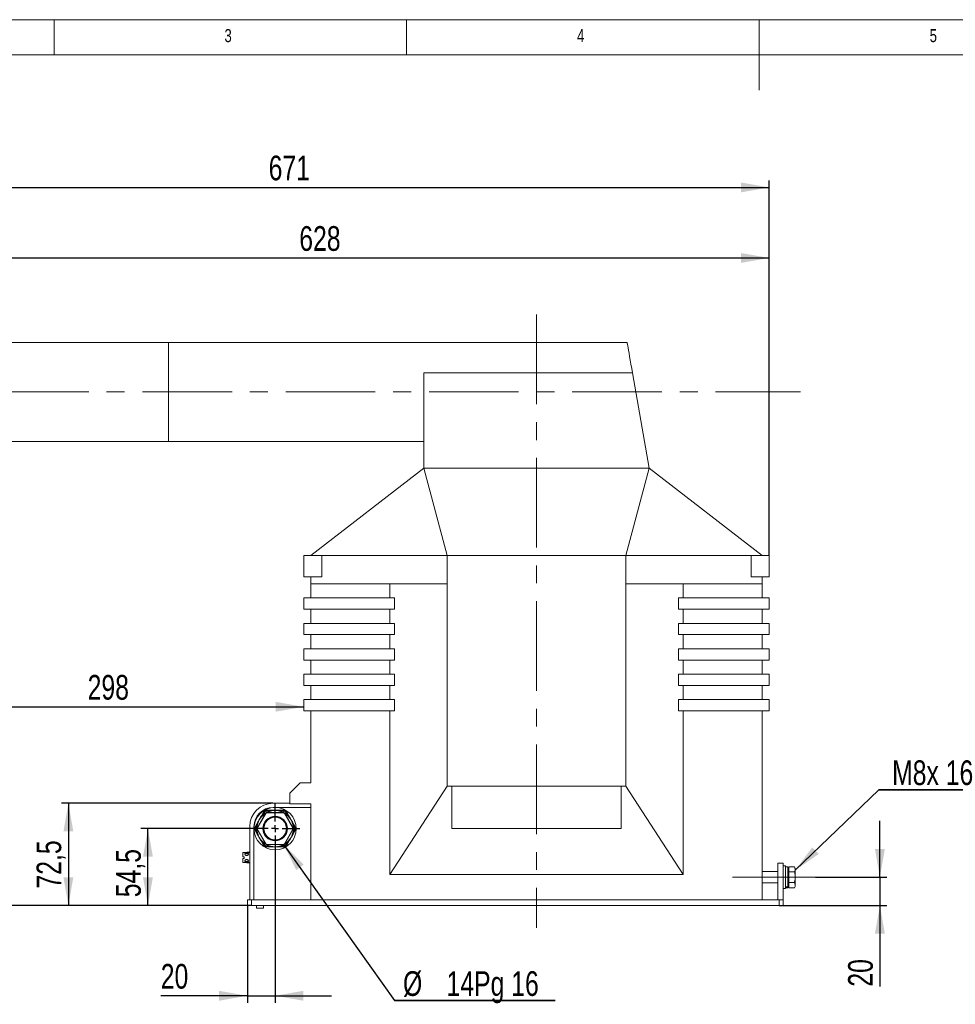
# Model space of a CAD drawing. Header units: millimetres. Extents: x 5 to 616, y 5 to 292.
# Tile 3 of 11: x 105 to 238, y 152 to 292. Entities that reach past the tile are written whole.
import ezdxf

# ---------------------------------------------------------------- set-up
doc = ezdxf.new("R2010")
doc.units = ezdxf.units.MM
doc.linetypes.add('CENTERX2', pattern=[20.32, 12.7, -2.54, 2.54, -2.54])
doc.layers.add('HLADINA0', color=7, linetype='Continuous')
doc.styles.add('SLDTEXTSTYLE0', font='TXT', dxfattribs={"width": 0.75})
doc.styles.add('SLDTEXTSTYLE4', font='TXT', dxfattribs={"width": 0.75, "bigfont": 'bigfont'})
doc.dimstyles.new('SLDDIMSTYLE0', dxfattribs={"dimtxt": 3.5, "dimasz": 4, "dimexe": 0, "dimexo": 0.0625, "dimgap": 0.875, "dimtad": 1, "dimlfac": 5, "dimrnd": 1e-09, "dimzin": 12, "dimdsep": 46, "dimtxsty": 'SLDTEXTSTYLE0', "dimsah": 1, "dimcen": 0.09, "dimadec": 0, "dimazin": 3, "dimtfac": 1, "dimtofl": 0, "dimtmove": 0, "dimatfit": 3, "dimfxl": 1, "dimfrac": 2, "dimtolj": 1, "dimtzin": 12, "dimarcsym": 0})
doc.dimstyles.new('SLDDIMSTYLE1', dxfattribs={"dimtxt": 3.5, "dimasz": 4, "dimexe": 0, "dimexo": 0.0625, "dimgap": 0.875, "dimtad": 1, "dimdec": 0, "dimlfac": 5, "dimrnd": 1e-09, "dimzin": 12, "dimdsep": 46, "dimtxsty": 'SLDTEXTSTYLE0', "dimsah": 1, "dimcen": 0.09, "dimadec": 0, "dimazin": 3, "dimtfac": 1, "dimtofl": 0, "dimtmove": 0, "dimatfit": 3, "dimfxl": 1, "dimfrac": 2, "dimtolj": 1, "dimtzin": 12, "dimarcsym": 0})
doc.dimstyles.new('SLDDIMSTYLE2', dxfattribs={"dimtxt": 3.5, "dimasz": 4, "dimexe": 0, "dimexo": 0.0625, "dimgap": 0.875, "dimtad": 1, "dimdec": 1, "dimlfac": 5, "dimrnd": 1e-09, "dimzin": 12, "dimdsep": 46, "dimtxsty": 'SLDTEXTSTYLE0', "dimsah": 1, "dimcen": 0.09, "dimadec": 0, "dimazin": 3, "dimtfac": 1, "dimtofl": 0, "dimtmove": 0, "dimatfit": 3, "dimfxl": 1, "dimfrac": 2, "dimtolj": 1, "dimtzin": 12, "dimarcsym": 0})
doc.dimstyles.new('SLDDIMSTYLE3', dxfattribs={"dimtxt": 3.5, "dimasz": 4, "dimexe": 0, "dimexo": 0.0625, "dimgap": 0.875, "dimtad": 1, "dimdec": 0, "dimlfac": 5, "dimrnd": 1e-09, "dimzin": 12, "dimdsep": 46, "dimtxsty": 'SLDTEXTSTYLE0', "dimsah": 1, "dimcen": 0.09, "dimadec": 0, "dimazin": 3, "dimtfac": 1, "dimtmove": 0, "dimatfit": 0, "dimfxl": 1, "dimfrac": 2, "dimtolj": 1, "dimtzin": 12, "dimarcsym": 0})
doc.dimstyles.new('SLDDIMSTYLE4', dxfattribs={"dimtxt": 3.5, "dimasz": 4, "dimexe": 0, "dimexo": 0.0625, "dimgap": 0.875, "dimtad": 1, "dimlfac": 5, "dimrnd": 1e-09, "dimzin": 12, "dimdsep": 46, "dimtxsty": 'SLDTEXTSTYLE0', "dimsah": 1, "dimcen": 0.09, "dimadec": 0, "dimazin": 3, "dimtfac": 1, "dimtmove": 0, "dimatfit": 0, "dimfxl": 1, "dimfrac": 2, "dimtolj": 1, "dimtzin": 12, "dimarcsym": 0})
doc.dimstyles.new('SLDDIMSTYLE5', dxfattribs={"dimtxt": 0.18, "dimasz": 4, "dimexe": 0, "dimexo": 0.0625, "dimgap": 0, "dimtad": 0, "dimtih": 1, "dimtoh": 1, "dimdec": 0, "dimrnd": 1e-09, "dimzin": 0, "dimdsep": 46, "dimtxsty": 'Standard', "dimsah": 1, "dimcen": 0.09, "dimadec": 0, "dimazin": 0, "dimtfac": 4, "dimtdec": 0, "dimtofl": 0, "dimtmove": 0, "dimatfit": 3, "dimfxl": 1, "dimfrac": 2, "dimtolj": 1, "dimtzin": 0, "dimarcsym": 0})

# ---------------------------------------------------------------- blocks, each defined once
blk = doc.blocks.new('_D_2')
at = {"layer": 'HLADINA0'}
for p, q in [((81.88, 239.22), (72.89, 239.22)), ((73.89, 239.22), (73.89, 166.42)), ((138, 166.42), (72.89, 166.42))]:
    blk.add_line(p, q, dxfattribs=at)
for points in [[(73.89, 239.22), (73.19, 235.22), (74.59, 235.22)], [(73.89, 166.42), (74.59, 170.42), (73.19, 170.42)]]:
    blk.add_solid(points, dxfattribs=at)
at = {"layer": 'HLADINA0', "insert": (69.38, 196.34), "char_height": 3.5, "attachment_point": 1, "rotation": 90, "style": 'SLDTEXTSTYLE0'}
blk.add_mtext('364', dxfattribs=at)
blk = doc.blocks.new('_D_3')
at = {"layer": 'HLADINA0'}
for p, q in [((85.89, 232.28), (85.89, 193.59)), ((85.89, 194.59), (145.41, 194.59))]:
    blk.add_line(p, q, dxfattribs=at)
for points in [[(85.89, 194.59), (89.89, 193.89), (89.89, 195.29)], [(145.41, 194.59), (141.41, 195.29), (141.41, 193.89)]]:
    blk.add_solid(points, dxfattribs=at)
at = {"layer": 'HLADINA0', "insert": (114.76, 199.1), "char_height": 3.5, "attachment_point": 1, "style": 'SLDTEXTSTYLE0'}
blk.add_mtext('298', dxfattribs=at)
blk = doc.blocks.new('_D_4')
at = {"layer": 'HLADINA0'}
for p, q in [((85.89, 246.16), (85.89, 259.22)), ((211.41, 216.03), (211.41, 259.22)), ((85.89, 258.22), (211.41, 258.22))]:
    blk.add_line(p, q, dxfattribs=at)
for points in [[(85.89, 258.22), (89.89, 257.52), (89.89, 258.92)], [(211.41, 258.22), (207.41, 258.92), (207.41, 257.52)]]:
    blk.add_solid(points, dxfattribs=at)
at = {"layer": 'HLADINA0', "insert": (144.77, 262.73), "char_height": 3.5, "attachment_point": 1, "style": 'SLDTEXTSTYLE0'}
blk.add_mtext('628', dxfattribs=at)
blk = doc.blocks.new('_D_5')
at = {"layer": 'HLADINA0'}
for p, q in [((137.84, 177.32), (122.31, 177.32)), ((123.31, 166.42), (123.31, 177.32)), ((138, 166.42), (122.31, 166.42))]:
    blk.add_line(p, q, dxfattribs=at)
for points in [[(123.31, 177.32), (122.61, 173.32), (124.01, 173.32)], [(123.31, 166.42), (124.01, 170.42), (122.61, 170.42)]]:
    blk.add_solid(points, dxfattribs=at)
at = {"layer": 'HLADINA0', "insert": (118.8, 167.59), "char_height": 3.5, "attachment_point": 1, "rotation": 90, "style": 'SLDTEXTSTYLE0'}
blk.add_mtext('54,5', dxfattribs=at)
blk = doc.blocks.new('_D_6')
at = {"layer": 'HLADINA0'}
for p, q in [((141.04, 180.92), (111.03, 180.92)), ((112.03, 180.92), (112.03, 166.42)), ((138, 166.42), (111.03, 166.42))]:
    blk.add_line(p, q, dxfattribs=at)
for points in [[(112.03, 180.92), (111.33, 176.92), (112.73, 176.92)], [(112.03, 166.42), (112.73, 170.42), (111.33, 170.42)]]:
    blk.add_solid(points, dxfattribs=at)
at = {"layer": 'HLADINA0', "insert": (107.51, 168.82), "char_height": 3.5, "attachment_point": 1, "rotation": 90, "style": 'SLDTEXTSTYLE0'}
blk.add_mtext('72,5', dxfattribs=at)
blk = doc.blocks.new('_D_7')
at = {"layer": 'HLADINA0'}
for p, q in [((141.35, 173.81), (141.35, 152.62)), ((137.41, 166.41), (137.41, 152.62)), ((137.41, 153.62), (125.13, 153.62)), ((137.41, 153.62), (141.35, 153.62)), ((141.35, 153.62), (149.35, 153.62))]:
    blk.add_line(p, q, dxfattribs=at)
for points in [[(137.41, 153.62), (133.41, 154.32), (133.41, 152.92)], [(141.35, 153.62), (145.35, 152.92), (145.35, 154.32)]]:
    blk.add_solid(points, dxfattribs=at)
at = {"layer": 'HLADINA0', "insert": (125.13, 158.13), "char_height": 3.5, "attachment_point": 1, "style": 'SLDTEXTSTYLE0'}
blk.add_mtext('20', dxfattribs=at)
blk = doc.blocks.new('_D_8')
at = {"layer": 'HLADINA0'}
for p, q in [((227.11, 170.42), (227.11, 178.42)), ((217.98, 170.42), (228.11, 170.42)), ((227.11, 170.42), (227.11, 166.42)), ((212.82, 166.42), (228.11, 166.42)), ((227.11, 166.42), (227.11, 154.91))]:
    blk.add_line(p, q, dxfattribs=at)
for points in [[(227.11, 170.42), (227.81, 174.42), (226.41, 174.42)], [(227.11, 166.42), (226.41, 162.42), (227.81, 162.42)]]:
    blk.add_solid(points, dxfattribs=at)
at = {"layer": 'HLADINA0', "insert": (222.6, 154.91), "char_height": 3.5, "attachment_point": 1, "rotation": 90, "style": 'SLDTEXTSTYLE0'}
blk.add_mtext('20', dxfattribs=at)
blk = doc.blocks.new('_D_9')
at = {"layer": 'HLADINA0'}
for p, q in [((77.21, 239.94), (77.21, 269.22)), ((77.21, 268.22), (211.41, 268.22)), ((211.41, 216.03), (211.41, 269.22))]:
    blk.add_line(p, q, dxfattribs=at)
for points in [[(77.21, 268.22), (81.21, 267.52), (81.21, 268.92)], [(211.41, 268.22), (207.41, 268.92), (207.41, 267.52)]]:
    blk.add_solid(points, dxfattribs=at)
at = {"layer": 'HLADINA0', "insert": (140.43, 272.73), "char_height": 3.5, "attachment_point": 1, "style": 'SLDTEXTSTYLE0'}
blk.add_mtext('671', dxfattribs=at)
blk = doc.blocks.new('SW_NOTE_1')
at = {"layer": 'HLADINA0', "color": 0}
for p, q in [((-36.19, 0), (0, 0)), ((0, 0), (-36.19, 0)), ((-36.19, 0), (0, 0)), ((0, 0), (-36.19, 0)), ((-36.19, 0), (0, 0)), ((0, 0), (-36.19, 0))]:
    blk.add_line(p, q, dxfattribs=at)
at = {"layer": 'HLADINA0', "color": 0, "char_height": 3.5, "attachment_point": 1}
for s, insert, style in [('Pružný kontakt', (-36.1, 13.6), 'SLDTEXTSTYLE4'), ('Flexible contact', (-36.1, 9.07), 'SLDTEXTSTYLE0'), ('\\M+18443\\M+18479\\M+18471\\M+1847B\\M+18479\\M+1847A \\M+1847B\\M+18480\\M+1847E\\M+18484\\M+18470\\M+1847B\\M+18484', (-36.1, 4.55), 'SLDTEXTSTYLE4')]:
    blk.add_mtext(s, dxfattribs=dict(at, insert=insert, style=style))
blk = doc.blocks.new('SW_NOTE_2')
at = {"layer": 'HLADINA0', "color": 0}
for p, q in [((0, 0), (22.77, 0)), ((22.77, 0), (0, 0)), ((0, 0), (22.77, 0)), ((22.77, 0), (0, 0)), ((0, 0), (22.77, 0)), ((22.77, 0), (0, 0))]:
    blk.add_line(p, q, dxfattribs=at)
at = {"layer": 'HLADINA0', "color": 0, "char_height": 3.5, "attachment_point": 2, "style": 'SLDTEXTSTYLE0'}
for s, insert in [('%%c', (2.56, 4.15)), ('14Pg 16', (13.91, 4.15))]:
    blk.add_mtext(s, dxfattribs=dict(at, insert=insert))
blk = doc.blocks.new('SW_NOTE_3')
at = {"layer": 'HLADINA0', "color": 0}
for p, q in [((0, 0), (15.67, 0)), ((15.67, 0), (0, 0)), ((0, 0), (15.67, 0)), ((15.67, 0), (0, 0)), ((0, 0), (15.67, 0)), ((15.67, 0), (0, 0))]:
    blk.add_line(p, q, dxfattribs=at)
at = {"layer": 'HLADINA0', "color": 0, "insert": (7.65, 4.17), "char_height": 3.5, "attachment_point": 2, "style": 'SLDTEXTSTYLE0'}
blk.add_mtext('M8x 16', dxfattribs=at)
blk = doc.blocks.new('SW_CENTERMARKSYMBOL_0')
at = {"layer": 'HLADINA0', "color": 0}
for p, q in [((0, 1), (0, 3.5)), ((-1, 0), (-3.5, 0)), ((0, 0), (-0.5, 0)), ((0, 0), (0, 0.5)), ((0, 0), (0, -0.5)), ((0, 0), (0.5, 0)), ((1, 0), (3.5, 0)), ((0, -1), (0, -3.5))]:
    blk.add_line(p, q, dxfattribs=at)

msp = doc.modelspace()

# ---------------------------------------------------------------- linework, layer by layer
at = {"color": 7, "linetype": 'Continuous', "lineweight": 0}
for p, q in [((415, 292), (5, 292)), ((110, 292), (110, 287)), ((160, 287), (160, 292)), ((210, 292), (210, 282)), ((410, 287), (10, 287))]:
    msp.add_line(p, q, dxfattribs=at)
at = {"color": 7, "linetype": 'Continuous', "lineweight": 15}
for p, q in [((126.2119, 246.2197), (85.8919, 246.2197)), ((191.2733, 246.2197), (126.2119, 246.2197)), ((126.2119, 246.2197), (126.2119, 232.2197)), ((126.2119, 239.2197), (126.2119, 246.2197)), ((162.4119, 241.9188), (162.4119, 228.4197)), ((162.4119, 241.9188), (192.0316, 241.9188)), ((194.4119, 228.4197), (192.0316, 241.9188)), ((126.2119, 232.2197), (126.2119, 239.2197)), ((85.8919, 232.2197), (126.2119, 232.2197)), ((126.2119, 232.2197), (162.4119, 232.2197)), ((162.4119, 228.4197), (146.4119, 216.0197)), ((165.7295, 216.0197), (162.4119, 228.4197)), ((194.4119, 228.4197), (162.4119, 228.4197)), ((194.4119, 228.4197), (191.0943, 216.0197)), ((210.4119, 216.0197), (194.4119, 228.4197)), ((145.4119, 213.0197), (145.4119, 216.0197)), ((147.9573, 216.0197), (145.4119, 216.0197)), ((147.9573, 216.0197), (165.7295, 216.0197)), ((147.9573, 213.0197), (147.9573, 216.0197)), ((165.7295, 216.0197), (165.7295, 212.0197)), ((165.7295, 216.0197), (191.0943, 216.0197)), ((191.0943, 216.0197), (191.0943, 212.0197)), ((191.0943, 216.0197), (208.8665, 216.0197)), ((208.8665, 216.0197), (208.8665, 213.0197)), ((208.8665, 216.0197), (211.4119, 216.0197)), ((211.4119, 216.0197), (211.4119, 213.0197)), ((147.9573, 213.0197), (145.4119, 213.0197)), ((146.4119, 213.0197), (146.4119, 212.0197)), ((208.8665, 213.0197), (211.4119, 213.0197)), ((210.4119, 213.0197), (210.4119, 212.0197)), ((146.4119, 212.0197), (165.7295, 212.0197)), ((146.4119, 210.0197), (146.4119, 212.0197)), ((157.6119, 212.0197), (157.6119, 210.0197)), ((165.7295, 212.0197), (165.7295, 183.3197)), ((191.0943, 212.0197), (191.0943, 183.3197)), ((191.0943, 212.0197), (210.4119, 212.0197)), ((199.2119, 212.0197), (199.2119, 210.0197)), ((210.4119, 212.0197), (210.4119, 210.0197)), ((145.4119, 208.4197), (145.4119, 210.0197)), ((158.2613, 210.0197), (145.4119, 210.0197)), ((158.2613, 210.0197), (158.2613, 208.4197)), ((198.5625, 208.4197), (198.5625, 210.0197)), ((198.5625, 210.0197), (211.4119, 210.0197)), ((211.4119, 210.0197), (211.4119, 208.4197)), ((158.2613, 208.4197), (145.4119, 208.4197)), ((146.4119, 206.4197), (146.4119, 208.4197)), ((157.6119, 208.4197), (157.6119, 206.4197)), ((198.5625, 208.4197), (211.4119, 208.4197)), ((199.2119, 208.4197), (199.2119, 206.4197)), ((210.4119, 208.4197), (210.4119, 206.4197)), ((158.2613, 206.4197), (145.4119, 206.4197)), ((145.4119, 204.8197), (145.4119, 206.4197)), ((158.2613, 206.4197), (158.2613, 204.8197)), ((198.5625, 204.8197), (198.5625, 206.4197)), ((198.5625, 206.4197), (211.4119, 206.4197)), ((211.4119, 206.4197), (211.4119, 204.8197)), ((158.2613, 204.8197), (145.4119, 204.8197)), ((146.4119, 202.8197), (146.4119, 204.8197)), ((157.6119, 204.8197), (157.6119, 202.8197)), ((198.5625, 204.8197), (211.4119, 204.8197)), ((199.2119, 204.8197), (199.2119, 202.8197)), ((210.4119, 204.8197), (210.4119, 202.8197)), ((145.4119, 201.2197), (145.4119, 202.8197)), ((158.2613, 202.8197), (145.4119, 202.8197)), ((158.2613, 202.8197), (158.2613, 201.2197)), ((198.5625, 201.2197), (198.5625, 202.8197)), ((198.5625, 202.8197), (211.4119, 202.8197)), ((211.4119, 202.8197), (211.4119, 201.2197)), ((158.2613, 201.2197), (145.4119, 201.2197)), ((146.4119, 199.2197), (146.4119, 201.2197)), ((157.6119, 201.2197), (157.6119, 199.2197)), ((198.5625, 201.2197), (211.4119, 201.2197)), ((199.2119, 201.2197), (199.2119, 199.2197)), ((210.4119, 201.2197), (210.4119, 199.2197)), ((158.2613, 199.2197), (145.4119, 199.2197)), ((145.4119, 197.6197), (145.4119, 199.2197)), ((158.2613, 199.2197), (158.2613, 197.6197)), ((198.5625, 197.6197), (198.5625, 199.2197)), ((198.5625, 199.2197), (211.4119, 199.2197)), ((211.4119, 199.2197), (211.4119, 197.6197)), ((158.2613, 197.6197), (145.4119, 197.6197)), ((146.4119, 195.6197), (146.4119, 197.6197)), ((157.6119, 197.6197), (157.6119, 195.6197)), ((198.5625, 197.6197), (211.4119, 197.6197)), ((199.2119, 197.6197), (199.2119, 195.6197)), ((210.4119, 197.6197), (210.4119, 195.6197)), ((158.2613, 195.6197), (145.4119, 195.6197)), ((145.4119, 194.0197), (145.4119, 195.6197)), ((158.2613, 195.6197), (158.2613, 194.0197)), ((198.5625, 194.0197), (198.5625, 195.6197)), ((198.5625, 195.6197), (211.4119, 195.6197)), ((211.4119, 195.6197), (211.4119, 194.0197)), ((158.2613, 194.0197), (145.4119, 194.0197)), ((146.4119, 183.8197), (146.4119, 194.0197)), ((157.6119, 194.0197), (157.6119, 170.8197)), ((198.5625, 194.0197), (211.4119, 194.0197)), ((199.2119, 194.0197), (199.2119, 170.8197)), ((210.4119, 194.0197), (210.4119, 167.2197)), ((144.9119, 183.8197), (143.4119, 182.3197)), ((146.4119, 183.8197), (144.9119, 183.8197)), ((157.6119, 170.8197), (165.7295, 183.3197)), ((166.4119, 183.3197), (165.7295, 183.3197)), ((166.4119, 183.3197), (190.4119, 183.3197)), ((166.4119, 177.3197), (166.4119, 183.3197)), ((191.0943, 183.3197), (190.4119, 183.3197)), ((190.4119, 177.3197), (190.4119, 183.3197)), ((191.0943, 183.3197), (199.2119, 170.8197)), ((143.4119, 182.3197), (143.4119, 180.8197)), ((141.0489, 180.9177), (143.4119, 180.9177)), ((146.4119, 180.3177), (141.0489, 180.3177)), ((143.4119, 180.8197), (146.4119, 180.8197)), ((146.4119, 167.2197), (146.4119, 180.8197)), ((138.7831, 177.4136), (139.9829, 179.4918)), ((140.0176, 179.4718), (138.8177, 177.3936)), ((139.4558, 179.235), (139.7489, 179.7426)), ((139.8221, 179.6694), (139.5424, 179.185)), ((139.7489, 179.7426), (140.0489, 179.9158)), ((140.0757, 179.8158), (139.8221, 179.6694)), ((139.9976, 179.5064), (140.129, 179.5823)), ((140.149, 179.5477), (140.0176, 179.4718)), ((140.0489, 179.9158), (140.635, 179.9158)), ((140.635, 179.8158), (140.0757, 179.8158)), ((140.149, 179.5877), (140.149, 179.5477)), ((140.149, 179.5877), (142.5487, 179.5877)), ((142.5487, 179.5477), (140.149, 179.5477)), ((140.635, 179.8158), (140.635, 179.9158)), ((142.0628, 179.9158), (142.0628, 179.8158)), ((142.0628, 179.9158), (142.6489, 179.9158)), ((142.6221, 179.8158), (142.0628, 179.8158)), ((142.5487, 179.5477), (142.5487, 179.5877)), ((142.6802, 179.4718), (142.5487, 179.5477)), ((142.5687, 179.5823), (142.7002, 179.5064)), ((142.8757, 179.6694), (142.6221, 179.8158)), ((142.6489, 179.9158), (142.9489, 179.7426)), ((143.8801, 177.3936), (142.6802, 179.4718)), ((142.7148, 179.4918), (143.9147, 177.4136)), ((143.1553, 179.185), (142.8757, 179.6694)), ((142.9489, 179.7426), (143.2419, 179.235)), ((137.7489, 167.2197), (137.7489, 177.6177)), ((138.3489, 177.6177), (138.3489, 167.2197)), ((138.4489, 177.4909), (138.7419, 177.9985)), ((138.4489, 177.1445), (138.4489, 177.4909)), ((138.8285, 177.9485), (138.5489, 177.4641)), ((138.5489, 177.4641), (138.5489, 177.1713)), ((138.8177, 177.3936), (138.7777, 177.3936)), ((138.7777, 177.2418), (138.7777, 177.3936)), ((138.8177, 177.3936), (138.8177, 177.2418)), ((144.1489, 177.4641), (143.8692, 177.9485)), ((143.8801, 177.2418), (143.8801, 177.3936)), ((143.92, 177.3936), (143.8801, 177.3936)), ((143.92, 177.3936), (143.92, 177.2418)), ((143.9558, 177.9985), (144.2489, 177.4909)), ((144.1489, 177.1713), (144.1489, 177.4641)), ((144.2489, 177.4909), (144.2489, 177.1445)), ((166.4119, 177.3197), (190.4119, 177.3197)), ((138.7419, 176.6369), (138.4489, 177.1445)), ((138.5489, 177.1713), (138.8285, 176.6869)), ((138.7777, 177.2418), (138.8177, 177.2418)), ((139.9829, 175.1436), (138.7831, 177.2218)), ((138.8177, 177.2418), (140.0176, 175.1636)), ((142.6802, 175.1636), (143.8801, 177.2418)), ((143.9147, 177.2218), (142.7148, 175.1436)), ((143.8692, 176.6869), (144.1489, 177.1713)), ((143.8801, 177.2418), (143.92, 177.2418)), ((144.2489, 177.1445), (143.9558, 176.6369)), ((139.7489, 174.8928), (139.4558, 175.4004)), ((139.5424, 175.4504), (139.8221, 174.966)), ((140.0489, 174.7196), (139.7489, 174.8928)), ((139.8221, 174.966), (140.0757, 174.8196)), ((140.129, 175.053), (139.9976, 175.1289)), ((140.0176, 175.1636), (140.149, 175.0877)), ((140.635, 174.7196), (140.0489, 174.7196)), ((140.0757, 174.8196), (140.635, 174.8196)), ((140.149, 175.0877), (140.149, 175.0477)), ((140.149, 175.0877), (142.5487, 175.0877)), ((142.5487, 175.0477), (140.149, 175.0477)), ((140.635, 174.7196), (140.635, 174.8196)), ((142.0628, 174.7196), (142.0628, 174.8196)), ((142.0628, 174.8196), (142.6221, 174.8196)), ((142.6489, 174.7196), (142.0628, 174.7196)), ((142.5487, 175.0877), (142.6802, 175.1636)), ((142.5487, 175.0477), (142.5487, 175.0877)), ((142.7002, 175.1289), (142.5687, 175.053)), ((142.6221, 174.8196), (142.8757, 174.966)), ((142.9489, 174.8928), (142.6489, 174.7196)), ((142.8757, 174.966), (143.1553, 175.4504)), ((143.2419, 175.4004), (142.9489, 174.8928)), ((136.7489, 173.3397), (136.7489, 173.8797)), ((136.7489, 172.5597), (136.7489, 173.0997)), ((137.7489, 173.9197), (136.7889, 173.9197)), ((136.7889, 173.9197), (136.7889, 173.3397)), ((136.9689, 173.3397), (136.7889, 173.3397)), ((136.7889, 173.0997), (136.9689, 173.0997)), ((136.7889, 173.0997), (136.7889, 172.5197)), ((136.9689, 173.0997), (136.9689, 173.3397)), ((137.2689, 173.4988), (137.2689, 173.5256)), ((137.7489, 174.0197), (137.488, 173.9969)), ((137.488, 173.9969), (137.488, 173.9197)), ((136.7889, 172.5197), (137.7489, 172.5197)), ((137.2689, 172.9137), (137.2689, 172.9419)), ((137.488, 172.5197), (137.488, 172.4425)), ((137.488, 172.4425), (137.7489, 172.4197)), ((213.4119, 172.4197), (212.6119, 172.4197)), ((212.6119, 172.4197), (212.6119, 170.4197)), ((213.4119, 172.4197), (213.4119, 170.4197)), ((213.7319, 172.0197), (213.4119, 172.0197)), ((213.7319, 168.9409), (213.7319, 172.0197)), ((214.0519, 171.8997), (213.7319, 171.8997)), ((214.0519, 169.0844), (214.0519, 171.8997)), ((214.1719, 171.7197), (214.0519, 171.7197)), ((214.1719, 171.5455), (214.1719, 171.9208)), ((214.1719, 171.9208), (214.9958, 171.9208)), ((215.1119, 171.7197), (214.9958, 171.9208)), ((214.9958, 171.9208), (215.1119, 171.5455)), ((215.1119, 171.5455), (215.1119, 171.7197)), ((157.6119, 170.8197), (199.2119, 170.8197)), ((212.6119, 171.2197), (210.4119, 171.2197)), ((212.6119, 170.4197), (212.6119, 167.2197)), ((212.6119, 170.4197), (213.4119, 170.4197)), ((213.4119, 170.4197), (213.4119, 167.2197)), ((214.1719, 171.1702), (214.1719, 171.5455)), ((214.1719, 170.4197), (214.1719, 171.1702)), ((214.1719, 171.1702), (214.9958, 171.1702)), ((214.1719, 169.6691), (214.1719, 170.4197)), ((215.1119, 170.4197), (215.1119, 171.5455)), ((215.1119, 169.2939), (215.1119, 170.4197)), ((210.4119, 169.6197), (212.6119, 169.6197)), ((210.4319, 169.2197), (210.4119, 169.2197)), ((210.4319, 169.0197), (210.4119, 169.0197)), ((210.4319, 169.6197), (210.4319, 169.2197)), ((210.4319, 169.2197), (210.4319, 169.0197)), ((214.0519, 169.0844), (213.7319, 169.0844)), ((213.7319, 169.0233), (214.0519, 169.0233)), ((213.7319, 168.8197), (213.7319, 168.9409)), ((213.7319, 168.9397), (214.0519, 168.9397)), ((214.0519, 169.1197), (214.1719, 169.1197)), ((214.0519, 169.0844), (214.0519, 169.0233)), ((214.0519, 168.9397), (214.0519, 169.0233)), ((214.1719, 169.2939), (214.1719, 169.6691)), ((214.1719, 169.6691), (214.9958, 169.6691)), ((214.1719, 168.9186), (214.1719, 169.2939)), ((214.1719, 168.9186), (214.9958, 168.9186)), ((214.9958, 169.6691), (215.1119, 169.2939)), ((214.9958, 168.9186), (215.1119, 169.1197)), ((215.1119, 169.1197), (215.1119, 169.2939)), ((210.4319, 168.8197), (210.4119, 168.8197)), ((210.4319, 168.6197), (210.4119, 168.6197)), ((210.4319, 168.4197), (210.4119, 168.4197)), ((210.4319, 168.2197), (210.4119, 168.2197)), ((210.4319, 168.8197), (210.4319, 168.6197)), ((210.4319, 168.4197), (210.4319, 168.2197)), ((213.4119, 168.8197), (213.7319, 168.8197)), ((137.4119, 166.4197), (137.4119, 167.2197)), ((137.4119, 167.2197), (138.0119, 167.2197)), ((138.0119, 166.4197), (137.4119, 166.4197)), ((138.0119, 167.2197), (138.0119, 166.4197)), ((138.0119, 167.2197), (212.8119, 167.2197)), ((138.0119, 166.4197), (212.8119, 166.4197)), ((138.6989, 166.4197), (138.6989, 166.0389)), ((139.6989, 166.0389), (139.6989, 166.4197)), ((212.8119, 166.4197), (212.8119, 167.2197)), ((212.8119, 167.2197), (213.4119, 167.2197)), ((213.4119, 166.4197), (212.8119, 166.4197)), ((213.4119, 167.2197), (213.4119, 166.4197)), ((138.6989, 166.0389), (139.6989, 166.0389))]:
    msp.add_line(p, q, dxfattribs=at)
at = {"color": 7, "linetype": 'Continuous', "lineweight": 15, "flags": 128}
for points in [[(191.2733, 246.2197), (191.2749, 246.2106), (191.2877, 246.1376), (191.3133, 245.9926), (191.3513, 245.7769), (191.4014, 245.4928), (191.4631, 245.1433), (191.5356, 244.732), (191.6182, 244.2632), (191.7102, 243.7418), (191.8104, 243.1732), (191.918, 242.5635), (192.0316, 241.9188)], [(139.4558, 179.235), (139.4575, 179.234), (139.4624, 179.2312), (139.4704, 179.2265), (139.4812, 179.2203), (139.4943, 179.2127), (139.5093, 179.2041), (139.5255, 179.1947), (139.5424, 179.185)], [(139.8221, 179.6694), (139.8094, 179.6821), (139.797, 179.6944), (139.7855, 179.706), (139.775, 179.7164), (139.766, 179.7254), (139.7587, 179.7328), (139.7533, 179.7381), (139.75, 179.7414), (139.7489, 179.7426)], [(140.0176, 179.4718), (140.0108, 179.4757), (140.0043, 179.4795), (139.9983, 179.4829), (139.9931, 179.4859), (139.9888, 179.4884), (139.9856, 179.4903), (139.9836, 179.4914), (139.9829, 179.4918)], [(139.9976, 179.5064), (139.998, 179.5058), (139.9991, 179.5038), (140.0009, 179.5006), (140.0034, 179.4963), (140.0065, 179.491), (140.0099, 179.4851), (140.0137, 179.4786), (140.0176, 179.4718)], [(140.0757, 179.8158), (140.0704, 179.8353), (140.0654, 179.854), (140.0608, 179.8713), (140.0567, 179.8865), (140.0534, 179.8989), (140.0509, 179.9082), (140.0494, 179.9138), (140.0489, 179.9158)], [(140.149, 179.5477), (140.1451, 179.5544), (140.1414, 179.5609), (140.1379, 179.5669), (140.1349, 179.5722), (140.1324, 179.5765), (140.1305, 179.5797), (140.1294, 179.5817), (140.129, 179.5823)], [(142.5687, 179.5823), (142.5684, 179.5817), (142.5672, 179.5797), (142.5654, 179.5765), (142.5629, 179.5722), (142.5599, 179.5669), (142.5564, 179.5609), (142.5526, 179.5544), (142.5487, 179.5477)], [(142.6221, 179.8158), (142.6267, 179.8331), (142.6312, 179.85), (142.6355, 179.8658), (142.6393, 179.88), (142.6426, 179.8924), (142.6453, 179.9024), (142.6473, 179.9097), (142.6485, 179.9142), (142.6489, 179.9158)], [(142.6802, 179.4718), (142.6841, 179.4786), (142.6878, 179.4851), (142.6913, 179.491), (142.6943, 179.4963), (142.6968, 179.5006), (142.6987, 179.5038), (142.6998, 179.5058), (142.7002, 179.5064)], [(142.7148, 179.4918), (142.7142, 179.4914), (142.7122, 179.4903), (142.709, 179.4884), (142.7047, 179.4859), (142.6994, 179.4829), (142.6934, 179.4795), (142.6869, 179.4757), (142.6802, 179.4718)], [(142.8757, 179.6694), (142.8884, 179.6821), (142.9007, 179.6944), (142.9123, 179.706), (142.9227, 179.7164), (142.9318, 179.7254), (142.9391, 179.7328), (142.9445, 179.7381), (142.9478, 179.7414), (142.9489, 179.7426)], [(143.1553, 179.185), (143.1722, 179.1947), (143.1885, 179.2041), (143.2035, 179.2127), (143.2166, 179.2203), (143.2273, 179.2265), (143.2354, 179.2312), (143.2403, 179.234), (143.2419, 179.235)], [(138.4489, 177.4909), (138.4508, 177.4904), (138.4565, 177.4889), (138.4657, 177.4864), (138.4782, 177.483), (138.4933, 177.479), (138.5106, 177.4744), (138.5294, 177.4693), (138.5489, 177.4641)], [(138.7419, 177.9985), (138.7436, 177.9975), (138.7485, 177.9947), (138.7565, 177.9901), (138.7673, 177.9838), (138.7804, 177.9763), (138.7954, 177.9676), (138.8116, 177.9582), (138.8285, 177.9485)], [(138.7831, 177.4136), (138.7837, 177.4132), (138.7857, 177.4121), (138.7889, 177.4102), (138.7932, 177.4077), (138.7985, 177.4047), (138.8045, 177.4012), (138.8109, 177.3975), (138.8177, 177.3936)], [(143.9558, 177.9985), (143.9542, 177.9975), (143.9492, 177.9947), (143.9412, 177.9901), (143.9304, 177.9838), (143.9173, 177.9763), (143.9024, 177.9676), (143.8861, 177.9582), (143.8692, 177.9485)], [(143.8801, 177.3936), (143.8868, 177.3975), (143.8933, 177.4012), (143.8993, 177.4047), (143.9045, 177.4077), (143.9089, 177.4102), (143.9121, 177.4121), (143.914, 177.4132), (143.9147, 177.4136)], [(144.2489, 177.4909), (144.247, 177.4904), (144.2413, 177.4889), (144.232, 177.4864), (144.2196, 177.483), (144.2044, 177.479), (144.1871, 177.4744), (144.1684, 177.4693), (144.1489, 177.4641)], [(138.4489, 177.1445), (138.4508, 177.145), (138.4565, 177.1465), (138.4657, 177.149), (138.4782, 177.1523), (138.4933, 177.1564), (138.5106, 177.161), (138.5294, 177.166), (138.5489, 177.1713)], [(138.7419, 176.6369), (138.7436, 176.6378), (138.7485, 176.6407), (138.7565, 176.6453), (138.7673, 176.6515), (138.7804, 176.6591), (138.7954, 176.6677), (138.8116, 176.6771), (138.8285, 176.6869)], [(138.8177, 177.2418), (138.8109, 177.2379), (138.8045, 177.2341), (138.7985, 177.2307), (138.7932, 177.2277), (138.7889, 177.2252), (138.7857, 177.2233), (138.7837, 177.2222), (138.7831, 177.2218)], [(143.9558, 176.6369), (143.9542, 176.6378), (143.9492, 176.6407), (143.9412, 176.6453), (143.9304, 176.6515), (143.9173, 176.6591), (143.9024, 176.6677), (143.8861, 176.6771), (143.8692, 176.6869)], [(143.9147, 177.2218), (143.914, 177.2222), (143.9121, 177.2233), (143.9089, 177.2252), (143.9045, 177.2277), (143.8993, 177.2307), (143.8933, 177.2341), (143.8868, 177.2379), (143.8801, 177.2418)], [(144.2489, 177.1445), (144.2474, 177.1449), (144.2428, 177.1461), (144.2355, 177.1481), (144.2255, 177.1508), (144.2132, 177.1541), (144.1989, 177.1579), (144.1831, 177.1621), (144.1662, 177.1666), (144.1489, 177.1713)], [(139.5424, 175.4504), (139.5255, 175.4407), (139.5093, 175.4313), (139.4943, 175.4226), (139.4812, 175.4151), (139.4704, 175.4088), (139.4624, 175.4042), (139.4575, 175.4014), (139.4558, 175.4004)], [(139.8221, 174.966), (139.8078, 174.9517), (139.7941, 174.938), (139.7814, 174.9254), (139.7703, 174.9143), (139.7612, 174.9052), (139.7545, 174.8984), (139.7503, 174.8942), (139.7489, 174.8928)], [(139.9829, 175.1436), (139.9836, 175.144), (139.9856, 175.1451), (139.9888, 175.1469), (139.9931, 175.1494), (139.9983, 175.1525), (140.0043, 175.1559), (140.0108, 175.1597), (140.0176, 175.1636)], [(140.0176, 175.1636), (140.0137, 175.1568), (140.0099, 175.1503), (140.0065, 175.1443), (140.0034, 175.1391), (140.0009, 175.1348), (139.9991, 175.1316), (139.998, 175.1296), (139.9976, 175.1289)], [(140.0757, 174.8196), (140.071, 174.8022), (140.0665, 174.7854), (140.0623, 174.7696), (140.0585, 174.7553), (140.0551, 174.743), (140.0525, 174.733), (140.0505, 174.7256), (140.0493, 174.7211), (140.0489, 174.7196)], [(140.129, 175.053), (140.1294, 175.0537), (140.1305, 175.0557), (140.1324, 175.0589), (140.1349, 175.0632), (140.1379, 175.0684), (140.1414, 175.0744), (140.1451, 175.0809), (140.149, 175.0877)], [(142.5487, 175.0877), (142.5526, 175.0809), (142.5564, 175.0744), (142.5599, 175.0684), (142.5629, 175.0632), (142.5654, 175.0589), (142.5672, 175.0557), (142.5684, 175.0537), (142.5687, 175.053)], [(142.6489, 174.7196), (142.6484, 174.7215), (142.6468, 174.7272), (142.6444, 174.7365), (142.641, 174.7489), (142.637, 174.7641), (142.6323, 174.7813), (142.6273, 174.8001), (142.6221, 174.8196)], [(142.7002, 175.1289), (142.6998, 175.1296), (142.6987, 175.1316), (142.6968, 175.1348), (142.6943, 175.1391), (142.6913, 175.1443), (142.6878, 175.1503), (142.6841, 175.1568), (142.6802, 175.1636)], [(142.6802, 175.1636), (142.6869, 175.1597), (142.6934, 175.1559), (142.6994, 175.1525), (142.7047, 175.1494), (142.709, 175.1469), (142.7122, 175.1451), (142.7142, 175.144), (142.7148, 175.1436)], [(142.9489, 174.8928), (142.9475, 174.8942), (142.9433, 174.8984), (142.9365, 174.9052), (142.9274, 174.9143), (142.9163, 174.9254), (142.9037, 174.938), (142.89, 174.9517), (142.8757, 174.966)], [(143.2419, 175.4004), (143.2403, 175.4014), (143.2354, 175.4042), (143.2273, 175.4088), (143.2166, 175.4151), (143.2035, 175.4226), (143.1885, 175.4313), (143.1722, 175.4407), (143.1553, 175.4504)], [(137.3522, 173.496), (137.3935, 173.5088), (137.4644, 173.5544), (137.5119, 173.6164), (137.5246, 173.6494), (137.5289, 173.6812), (137.5246, 173.7106), (137.512, 173.7361), (137.4645, 173.7745), (137.3935, 173.796), (137.3522, 173.801), (137.3088, 173.8027), (137.2655, 173.801), (137.2242, 173.7959), (137.1534, 173.7745), (137.1058, 173.7362), (137.0932, 173.7105), (137.0889, 173.6811), (137.0932, 173.6493), (137.1059, 173.6163), (137.1534, 173.5545), (137.2242, 173.5088), (137.2657, 173.496), (137.3089, 173.4916), (137.3089, 173.4916)]]:
    msp.add_lwpolyline(points, dxfattribs=at)
at = {"color": 7, "linetype": 'Continuous', "lineweight": 15}
for radius in [3, 2.5981, 1.74, 1.7, 1.6]:
    msp.add_circle((141.3489, 177.3177), radius, dxfattribs=at)
for centre, radius, start, end in [((141.0489, 177.6177), 3.3, 90, 180), ((141.0489, 177.6177), 2.7, 90, 180), ((141.3489, 177.3177), 2.5712, 121.929865, 178.070135), ((140.0498, 179.5677), 0.2, 27.79414, 212.20586), ((140.0176, 179.4718), 0.04, 120, 150), ((140.149, 179.5477), 0.04, 90, 120), ((141.3489, 177.3177), 2.5712, 61.929865, 118.070135), ((142.6479, 179.5677), 0.2, 327.79414, 152.20586), ((142.5487, 179.5477), 0.04, 60, 90), ((142.6802, 179.4718), 0.04, 30, 60), ((141.3489, 177.3177), 2.5712, 1.929865, 58.070135), ((138.7508, 177.3177), 0.2, 87.79414, 272.20586), ((138.8177, 177.3936), 0.04, 150, 180), ((143.88, 177.3936), 0.04, 0, 30), ((143.947, 177.3177), 0.2, 267.79414, 92.20586), ((138.8177, 177.2418), 0.04, 180, 210), ((141.3489, 177.3177), 2.5712, 181.929865, 238.070135), ((141.3489, 177.3177), 2.5712, 301.929865, 358.070135), ((143.88, 177.2418), 0.04, 330, 0), ((140.0498, 175.0677), 0.2, 147.79414, 332.20586), ((140.0176, 175.1636), 0.04, 210, 240), ((140.149, 175.0877), 0.04, 240, 270), ((141.3489, 177.3177), 2.5712, 241.929865, 298.070135), ((142.6479, 175.0677), 0.2, 207.79414, 32.20586), ((142.5487, 175.0877), 0.04, 270, 300), ((142.6802, 175.1636), 0.04, 300, 330), ((136.7889, 173.8797), 0.04, 90, 180), ((137.5089, 173.7578), 0.24, 95, 137.573657), ((136.7889, 172.5597), 0.04, 180, 270), ((137.5089, 172.6816), 0.24, 222.426343, 265)]:
    msp.add_arc(centre, radius, start, end, dxfattribs=at)
msp.add_ellipse((137.3089, 173.2197), major_axis=(0, -0.3111), ratio=0.70710678, start_param=2.758576, end_param=3.52453838, dxfattribs=at)
for points, knots in [([(139.0989, 178.6167), (139.0996, 178.618), (139.1849, 178.7655), (139.3029, 178.9701), (139.4224, 179.1771), (139.4558, 179.235)], [0, 0, 0, 0, 0.00619602, 0.72237158, 1, 1, 1, 1]), ([(140.635, 179.9158), (140.7018, 179.9158), (140.9408, 179.9158), (141.177, 179.9158), (141.3474, 179.9158), (141.3489, 179.9158)], [0, 0, 0, 0, 0.27763003, 0.99380525, 1, 1, 1, 1]), ([(141.3489, 179.9158), (141.3503, 179.9158), (141.5207, 179.9158), (141.7569, 179.9158), (141.996, 179.9158), (142.0628, 179.9158)], [0, 0, 0, 0, 0.00619475, 0.72236997, 1, 1, 1, 1]), ([(143.2419, 179.235), (143.2753, 179.1771), (143.3949, 178.9701), (143.5129, 178.7655), (143.5981, 178.618), (143.5989, 178.6167)], [0, 0, 0, 0, 0.27762842, 0.99380398, 1, 1, 1, 1]), ([(138.7419, 177.9985), (138.7753, 178.0563), (138.8948, 178.2633), (139.013, 178.4679), (139.0981, 178.6155), (139.0989, 178.6167)], [0, 0, 0, 0, 0.27762891, 0.99380774, 1, 1, 1, 1]), ([(143.5989, 178.6167), (143.5996, 178.6155), (143.6848, 178.4679), (143.8029, 178.2633), (143.9224, 178.0563), (143.9558, 177.9985)], [0, 0, 0, 0, 0.00619226, 0.72236904, 1, 1, 1, 1]), ([(139.0989, 176.0187), (139.0981, 176.0199), (139.013, 176.1675), (138.8948, 176.372), (138.7753, 176.579), (138.7419, 176.6369)], [0, 0, 0, 0, 0.006194, 0.72237158, 1, 1, 1, 1]), ([(139.4558, 175.4004), (139.4224, 175.4582), (139.3029, 175.6653), (139.1849, 175.8698), (139.0996, 176.0174), (139.0989, 176.0187)], [0, 0, 0, 0, 0.27762842, 0.99380398, 1, 1, 1, 1]), ([(143.5989, 176.0187), (143.5981, 176.0174), (143.5129, 175.8698), (143.3949, 175.6653), (143.2753, 175.4582), (143.2419, 175.4004)], [0, 0, 0, 0, 0.00619602, 0.72237158, 1, 1, 1, 1]), ([(143.9558, 176.6369), (143.9224, 176.579), (143.8029, 176.372), (143.6848, 176.1675), (143.5996, 176.0199), (143.5989, 176.0187)], [0, 0, 0, 0, 0.27763047, 0.993806, 1, 1, 1, 1]), ([(141.3489, 174.7196), (141.3474, 174.7196), (141.177, 174.7196), (140.9408, 174.7196), (140.7018, 174.7196), (140.635, 174.7196)], [0, 0, 0, 0, 0.00619475, 0.72236997, 1, 1, 1, 1]), ([(142.0628, 174.7196), (141.996, 174.7196), (141.7569, 174.7196), (141.5207, 174.7196), (141.3503, 174.7196), (141.3489, 174.7196)], [0, 0, 0, 0, 0.27763003, 0.99380525, 1, 1, 1, 1]), ([(136.7889, 173.3397), (136.7844, 173.3397), (136.7755, 173.3397), (136.7637, 173.3397), (136.7546, 173.3397), (136.7496, 173.3397), (136.7491, 173.3397), (136.7489, 173.3397)], [0, 0, 0, 0, 0.210596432, 0.421133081, 0.63299266, 0.847884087, 1, 1, 1, 1]), ([(136.7489, 173.0997), (136.7493, 173.0997), (136.7502, 173.0997), (136.7573, 173.0997), (136.7677, 173.0997), (136.7789, 173.0997), (136.7861, 173.0997), (136.7889, 173.0997)], [0, 0, 0, 0, 0.219089, 0.43824405, 0.65553818, 0.8695087, 1, 1, 1, 1]), ([(137.3089, 173.4916), (137.2926, 173.4926), (137.26, 173.4946), (137.1976, 173.5156), (137.1296, 173.5623), (137.0758, 173.6375), (137.0564, 173.7165), (137.0757, 173.7841), (137.1296, 173.8316), (137.1975, 173.8544), (137.2599, 173.8633), (137.3088, 173.8655), (137.3578, 173.8633), (137.4202, 173.8544), (137.4882, 173.8316), (137.542, 173.7841), (137.5614, 173.7165), (137.542, 173.6376), (137.4881, 173.5623), (137.4201, 173.5156), (137.3578, 173.4946), (137.3251, 173.4926), (137.3089, 173.4916)], [0, 0, 0, 0, 0.03018819, 0.06072417, 0.12238621, 0.18558475, 0.24985764, 0.31429119, 0.37761294, 0.4392351, 0.46966853, 0.49997453, 0.53028661, 0.56067954, 0.62244439, 0.68574491, 0.75002718, 0.81434072, 0.87763604, 0.9393063, 0.96975698, 1, 1, 1, 1]), ([(137.3089, 172.5747), (137.2926, 172.5751), (137.26, 172.5759), (137.1976, 172.585), (137.1296, 172.6077), (137.0758, 172.6552), (137.0564, 172.7227), (137.0757, 172.8017), (137.1296, 172.8769), (137.1975, 172.924), (137.2599, 172.9443), (137.3088, 172.9495), (137.3578, 172.9443), (137.4202, 172.9241), (137.4882, 172.8769), (137.542, 172.8017), (137.5614, 172.7228), (137.542, 172.6552), (137.4881, 172.6077), (137.4201, 172.585), (137.3578, 172.5759), (137.3251, 172.5751), (137.3089, 172.5747)], [0, 0, 0, 0, 0.03018823, 0.06072426, 0.1223859, 0.18558463, 0.2498575, 0.31429137, 0.37761265, 0.43923477, 0.46966832, 0.49997431, 0.53028638, 0.56067936, 0.6224438, 0.68574452, 0.75002676, 0.81434118, 0.87763571, 0.93930644, 0.96975697, 1, 1, 1, 1]), ([(137.2647, 172.9431), (137.251, 172.9394), (137.2093, 172.9282), (137.1494, 172.8873), (137.1087, 172.834), (137.0918, 172.7898), (137.0874, 172.7577), (137.0918, 172.7281), (137.1088, 172.6939), (137.1494, 172.6619), (137.2098, 172.6446), (137.2653, 172.6376), (137.2944, 172.637), (137.3089, 172.6367)], [0, 0, 0, 0, 0.06551033, 0.19883967, 0.33234408, 0.3992768, 0.46617117, 0.53266459, 0.59966613, 0.73291497, 0.86633119, 0.93337821, 1, 1, 1, 1]), ([(137.3089, 172.6367), (137.3234, 172.637), (137.3525, 172.6376), (137.4079, 172.6446), (137.4683, 172.6619), (137.509, 172.6939), (137.526, 172.7282), (137.5303, 172.7578), (137.526, 172.7899), (137.509, 172.8341), (137.4683, 172.8873), (137.4084, 172.9282), (137.3667, 172.9394), (137.353, 172.9431)], [0, 0, 0, 0, 0.06673626, 0.13358679, 0.26701326, 0.40045292, 0.46740689, 0.5340157, 0.60095062, 0.66751294, 0.80095935, 0.93458347, 1, 1, 1, 1]), ([(215.1119, 171.5455), (215.1118, 171.5366), (215.1101, 171.4099), (215.0509, 171.2857), (214.9958, 171.1702)], [0, 0, 0, 0, 0.070214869, 1, 1, 1, 1]), ([(214.9958, 171.1702), (215.0427, 170.9826), (215.1047, 170.7351), (215.1105, 170.4811), (215.1119, 170.4197)], [0, 0, 0, 0, 0.758151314, 1, 1, 1, 1]), ([(215.1119, 170.4197), (215.0977, 170.2224), (215.0794, 169.9683), (215.0111, 169.7238), (214.9958, 169.6691)], [0, 0, 0, 0, 0.77628734, 1, 1, 1, 1]), ([(215.1119, 169.2939), (215.1118, 169.285), (215.1101, 169.1582), (215.0509, 169.034), (214.9958, 168.9186)], [0, 0, 0, 0, 0.070214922, 1, 1, 1, 1])]:
    msp.add_open_spline(points, degree=3, knots=knots, dxfattribs=at)
at = {"layer": 'HLADINA0', "linetype": 'CENTERX2', "lineweight": 0}
for p, q in [((178.4119, 250.1918), (178.4119, 163.2676)), ((81.8919, 239.2197), (215.8311, 239.2197)), ((206.19, 170.4197), (217.9719, 170.4197))]:
    msp.add_line(p, q, dxfattribs=at)

# ---------------------------------------------------------------- block references
at = {"layer": 'HLADINA0'}
for name, p in [('SW_NOTE_1', (62.9087, 257.159)), ('SW_NOTE_3', (226.9448, 182.8256)), ('SW_CENTERMARKSYMBOL_0', (141.3489, 177.3177)), ('SW_NOTE_2', (158.2864, 152.9496))]:
    msp.add_blockref(name, p, dxfattribs=at)

# ---------------------------------------------------------------- texts
at = {"color": 7, "linetype": 'Continuous', "lineweight": 0, "char_height": 1.8521, "attachment_point": 1, "style": 'SLDTEXTSTYLE0'}
for s, insert in [('3', (134.1667, 290.668)), ('4', (184.1667, 290.668)), ('5', (234.1667, 290.668))]:
    msp.add_mtext(s, dxfattribs=dict(at, insert=insert))

# ---------------------------------------------------------------- dimensions: what is measured, and where the dimension line sits
at = {"layer": 'HLADINA0'}
for base, p1, p2, dimstyle, picture, middle in [((211.4119, 268.2197), (77.2116, 239.9307), (211.4119, 216.0197), 'SLDDIMSTYLE0', '_D_9', (144.3117, 268.2197)), ((211.4119, 258.2197), (85.8919, 246.1479), (211.4119, 216.0197), 'SLDDIMSTYLE1', '_D_4', (148.6519, 258.2197)), ((145.4119, 194.5911), (85.8919, 232.2915), (145.4119, 194.0197), 'SLDDIMSTYLE1', '_D_3', (118.6362, 194.5911)), ((141.3489, 153.6161), (137.4119, 166.4197), (141.3489, 173.8177), 'SLDDIMSTYLE3', '_D_7', (127.7162, 153.6161))]:
    dim = msp.add_linear_dim(base=base, p1=p1, p2=p2, dimstyle=dimstyle, dxfattribs=at)
    dim.commit()
    dim.dimension.update_dxf_attribs({"geometry": picture, "text_midpoint": middle, "dimtype": 160})
for base, p1, p2, dimstyle, picture, middle in [((73.8919, 166.4197), (81.8919, 239.2197), (138.0119, 166.4197), 'SLDDIMSTYLE0', '_D_2', (73.8919, 200.2228)), ((112.0255, 166.4197), (141.0489, 180.9177), (138.0119, 166.4197), 'SLDDIMSTYLE2', '_D_6', (112.0255, 173.342)), ((123.309, 177.3177), (138.0119, 166.4197), (137.8489, 177.3177), 'SLDDIMSTYLE2', '_D_5', (123.309, 172.111)), ((227.1119, 166.4197), (217.9719, 170.4197), (212.8119, 166.4197), 'SLDDIMSTYLE4', '_D_8', (227.1119, 157.493))]:
    dim = msp.add_linear_dim(base=base, p1=p1, p2=p2, angle=90, dimstyle=dimstyle, dxfattribs=at)
    dim.commit()
    dim.dimension.update_dxf_attribs({"geometry": picture, "text_midpoint": middle, "dimtype": 160})

# ---------------------------------------------------------------- leaders
for points in [[(215.0954, 171.4087), (226.9448, 182.8256)], [(142.5487, 175.0877), (158.2864, 152.9496)]]:
    msp.add_leader(points, dimstyle='SLDDIMSTYLE5', dxfattribs=at)

doc.saveas('drawing.dxf')
